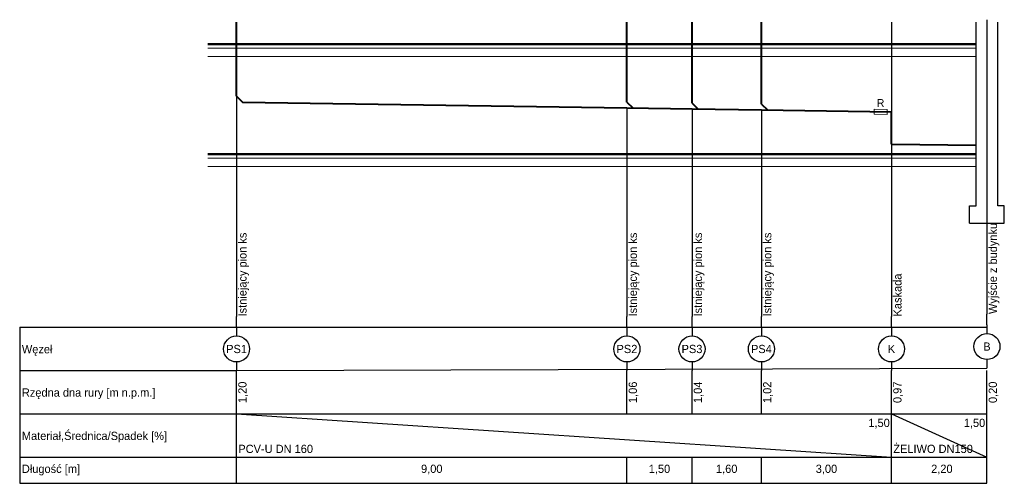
# Model space of a CAD drawing. Header units: millimetres. Extents: x -4202 to 34589, y -2795 to 14011.
# Tile 117 of 117: x 11889 to 34589, y 3313 to 14011. Entities that reach past the tile are written whole.
import ezdxf
from ezdxf.enums import TextEntityAlignment as Align

# ---------------------------------------------------------------- set-up
doc = ezdxf.new("R2010")
doc.units = ezdxf.units.MM
for name, color, linetype, lineweight in [('!S-opis', 7, 'Continuous', 20), ('IS-KS', 34, 'Continuous', 40), ('Nowe_460-K Stropy_Nr_pióra__1', 7, 'Continuous', 5), ('Nowe_460-K Stropy_Nr_pióra__2', 7, 'Continuous', 13), ('Nowe_460-K Stropy_Nr_pióra__4', 7, 'Continuous', 30), ('Nowe_A-STROP_Nr_pióra__1', 7, 'Continuous', 5)]:
    doc.layers.add(name, color=color, linetype=linetype, lineweight=lineweight)
doc.layers.add('IS_profil_tabela', color=7, linetype='Continuous')
doc.layers.add('tabela', color=8, linetype='Continuous')
doc.styles.add('!S', font='txt')

msp = doc.modelspace()

# ---------------------------------------------------------------- linework, layer by layer
at = {"layer": 'IS-KS'}
for p, q in [((16888.802, 12245.409), (16888.802, 13955.443, 0)), ((25888.69, 12110.411), (25888.69, 13955.443, 0)), ((27389.237, 12087.903), (27389.237, 13955.443, 0)), ((28990.773, 12063.88), (28990.773, 13955.443, 0)), ((16888.802, 12245.409), (17023.403, 12110.808)), ((25888.69, 12110.411), (26023.291, 11975.81)), ((27389.237, 12087.903), (27523.838, 11953.301)), ((28990.773, 12063.88), (29125.375, 11929.278)), ((31988.608, 11142.08), (31988.608, 11886.33, 0))]:
    msp.add_line(p, q, dxfattribs=at)
at = {"layer": 'IS-KS', "linetype": 'ByBlock'}
for p, q in [((17023.403, 12110.808), (25888.608, 11977.83)), ((25888.608, 11977.83), (27388.608, 11955.33)), ((27388.608, 11955.33), (28988.608, 11931.33)), ((28988.608, 11931.33), (31988.608, 11886.33)), ((31988.608, 11142.08, 0), (33938.608, 11112.83, 0))]:
    msp.add_line(p, q, dxfattribs=at)
at = {"layer": 'IS_profil_tabela', "color": 8, "linetype": 'ByBlock'}
for p, q in [((33938.608, 9717.83, 0), (33938.608, 13955.443, 0)), ((34438.608, 9717.83, 0), (34438.608, 13955.443, 0)), ((33788.608, 9317.83, 0), (33788.608, 9717.83, 0)), ((33788.608, 9717.83, 0), (33938.608, 9717.83, 0)), ((34588.608, 9717.83, 0), (34438.608, 9717.83, 0)), ((34588.608, 9317.83, 0), (34588.608, 9717.83, 0)), ((33788.608, 9317.83, 0), (34588.608, 9317.83, 0))]:
    msp.add_line(p, q, dxfattribs=at)
at = {"layer": 'Nowe_460-K Stropy_Nr_pióra__1', "color": 251, "linetype": 'Continuous', "lineweight": 5}
for p, q in [((33938.608, 13352.83, 0), (16225.475, 13352.83, 0)), ((33938.608, 10812.83, 0), (16225.448, 10812.83, 0))]:
    msp.add_line(p, q, dxfattribs=at)
at = {"layer": 'Nowe_460-K Stropy_Nr_pióra__2', "color": 251, "linetype": 'Continuous', "lineweight": 13}
for p, q in [((33938.608, 13162.83, 0), (16225.475, 13162.83, 0)), ((33938.608, 10622.83, 0), (16225.448, 10622.83, 0))]:
    msp.add_line(p, q, dxfattribs=at)
at = {"layer": 'Nowe_460-K Stropy_Nr_pióra__4', "color": 251, "linetype": 'Continuous', "lineweight": 30}
for p, q in [((33938.608, 13452.83, 0), (16225.475, 13452.83, 0)), ((33938.608, 13432.83, 0), (16225.475, 13432.83, 0)), ((33938.608, 10912.83, 0), (16225.448, 10912.83, 0)), ((33938.608, 10892.83, 0), (16225.448, 10892.83, 0))]:
    msp.add_line(p, q, dxfattribs=at)
at = {"layer": 'Nowe_A-STROP_Nr_pióra__1', "linetype": 'Continuous', "lineweight": 15}
for p, q in [((31584.622, 11834.581), (31589.105, 11949.411)), ((31584.622, 11834.581), (31884.394, 11822.878)), ((31589.105, 11949.411), (31888.877, 11937.709)), ((31884.39, 11822.879), (31888.873, 11937.709))]:
    msp.add_line(p, q, dxfattribs=at)
at = {"layer": 'tabela', "linetype": 'ByBlock'}
for p, q in [((16888.608, 13955.443), (16888.608, 7162.83)), ((31988.608, 13955.443), (31988.608, 7162.83)), ((34188.608, 14011.072), (34188.608, 7218.459)), ((16888.635, 13452.83, 0), (25888.635, 13452.83, 0)), ((25888.608, 12662.83), (25888.608, 12912.83)), ((27388.608, 12662.83), (27388.608, 12912.83)), ((28988.608, 12662.83), (28988.608, 12912.83)), ((25888.608, 11977.83), (25888.608, 7162.83)), ((27388.608, 11955.33), (27388.608, 7162.83)), ((28988.608, 11931.33), (28988.608, 7162.83)), ((16888.608, 10912.83, 0), (25888.608, 10912.83, 0)), ((16888.608, 6912.83), (16888.608, 7162.83)), ((25888.608, 6912.83), (25888.608, 7162.83)), ((27388.608, 6912.83), (27388.608, 7162.83)), ((28988.608, 6912.83), (28988.608, 7162.83)), ((31988.608, 6912.83), (31988.608, 7162.83)), ((34188.608, 6968.459), (34188.608, 7218.459)), ((11888.608, 6912.83), (16888.608, 6912.83)), ((11888.608, 6912.83), (11888.608, 3312.83)), ((16888.608, 6912.83), (16888.608, 6712.83)), ((16888.608, 6912.83), (34188.608, 6912.83)), ((25888.608, 6912.83), (25888.608, 6712.83)), ((27388.608, 6912.83), (27388.608, 6712.83)), ((28988.608, 6912.83), (28988.608, 6712.83)), ((31988.608, 6912.83), (31988.608, 6712.83)), ((34188.608, 6968.459), (34188.608, 6768.459)), ((34188.608, 6168.459), (34188.608, 5968.459)), ((11888.608, 5912.83), (16888.608, 5912.83)), ((16888.608, 6112.83), (16888.608, 5912.83)), ((16888.608, 5912.83), (34188.608, 5968.459)), ((16888.608, 4912.83), (16888.608, 5912.83)), ((25888.608, 6112.83), (25888.608, 5912.83)), ((25888.608, 4912.83), (25888.608, 5912.83)), ((27388.608, 6112.83), (27388.608, 5912.83)), ((27388.608, 4912.83), (27388.608, 5912.83)), ((28988.608, 6112.83), (28988.608, 5912.83)), ((28988.608, 4912.83), (28988.608, 5912.83)), ((31988.608, 6112.83), (31988.608, 5912.83)), ((31988.608, 4912.83), (31988.608, 5912.83)), ((34188.608, 4912.83), (34188.608, 5912.83)), ((11888.608, 4912.83), (16888.608, 4912.83)), ((16888.608, 4912.83), (31988.608, 3912.83)), ((16888.608, 3912.83), (16888.608, 4912.83)), ((16888.608, 4912.83), (34188.608, 4912.83)), ((31988.608, 3912.83), (31988.608, 4912.83)), ((31988.608, 4912.83), (34188.608, 3912.83)), ((34188.608, 3912.83), (34188.608, 4912.83)), ((11888.608, 3912.83), (16888.608, 3912.83)), ((16888.608, 3312.83), (16888.608, 3912.83)), ((16888.608, 3912.83), (34188.608, 3912.83)), ((25888.608, 3312.83), (25888.608, 3912.83)), ((27388.608, 3312.83), (27388.608, 3912.83)), ((28988.608, 3312.83), (28988.608, 3912.83)), ((31988.608, 3312.83), (31988.608, 3912.83)), ((34188.608, 3312.83), (34188.608, 3912.83)), ((11888.608, 3312.83), (16888.608, 3312.83)), ((16888.608, 3312.83), (34188.608, 3312.83))]:
    msp.add_line(p, q, dxfattribs=at)
for centre in [(16888.608, 6412.83), (25888.608, 6412.83), (27388.608, 6412.83), (28988.608, 6412.83), (31988.608, 6412.83), (34188.608, 6468.459)]:
    msp.add_circle(centre, 300, dxfattribs=at)

# ---------------------------------------------------------------- texts
at = {"layer": '!S-opis', "insert": (31649.072, 12178.625), "char_height": 180, "width": 6177.96422, "attachment_point": 1, "rotation": 0.0486627, "style": '!S'}
msp.add_mtext('R', dxfattribs=at)
at = {"linetype": 'ByBlock', "style": '!S'}
for s, p in [('Wyjście z budynku', (34418.608, 7218.459)), ('Istniejący pion ks ', (17118.608, 7162.83)), ('Istniejący pion ks ', (26118.608, 7162.83)), ('Istniejący pion ks ', (27618.608, 7162.83)), ('Istniejący pion ks ', (29218.608, 7162.83)), ('Kaskada', (32218.608, 7162.83))]:
    msp.add_text(s, height=190, rotation=90, dxfattribs=at).set_placement(p)
for s, p in [('Węzeł', (11938.608, 6312.83)), ('Rzędna dna rury [m n.p.m.]', (11938.608, 5312.83)), ('Materiał,Średnica/Spadek [%]', (11938.608, 4312.83)), ('PCV-U DN 160', (16928.608, 4012.83)), ('ŻELIWO DN150', (32028.608, 4012.83)), ('Długość [m]', (11938.608, 3552.83))]:
    msp.add_text(s, height=190, dxfattribs=at).set_placement(p)
for s, p in [('PS1', (16888.608, 6317.83)), ('PS2', (25888.608, 6317.83)), ('PS3', (27388.608, 6317.83)), ('PS4', (28988.608, 6317.83)), ('K', (31988.608, 6317.83)), ('B', (34188.608, 6373.459)), ('9,00', (21388.608, 3552.83)), ('1,50', (26638.608, 3552.83)), ('1,60', (28188.608, 3552.83)), ('3,00', (30488.608, 3552.83)), ('2,20', (33149.082, 3552.83))]:
    msp.add_text(s, height=190, dxfattribs=at).set_placement(p, align=Align.CENTER)
for s, p in [('1,20', (17118.608, 5412.83)), ('1,06', (26118.608, 5412.83)), ('1,04', (27618.608, 5412.83)), ('1,02', (29218.608, 5412.83)), ('0,97', (32218.608, 5412.83)), ('0,20', (34418.608, 5412.83))]:
    msp.add_text(s, height=190, rotation=90, dxfattribs=at).set_placement(p, align=Align.CENTER)
for p in [(31948.608, 4612.83), (34148.608, 4612.83)]:
    msp.add_text(' 1,50', height=190, dxfattribs=at).set_placement(p, align=Align.RIGHT)

doc.saveas('drawing.dxf')
